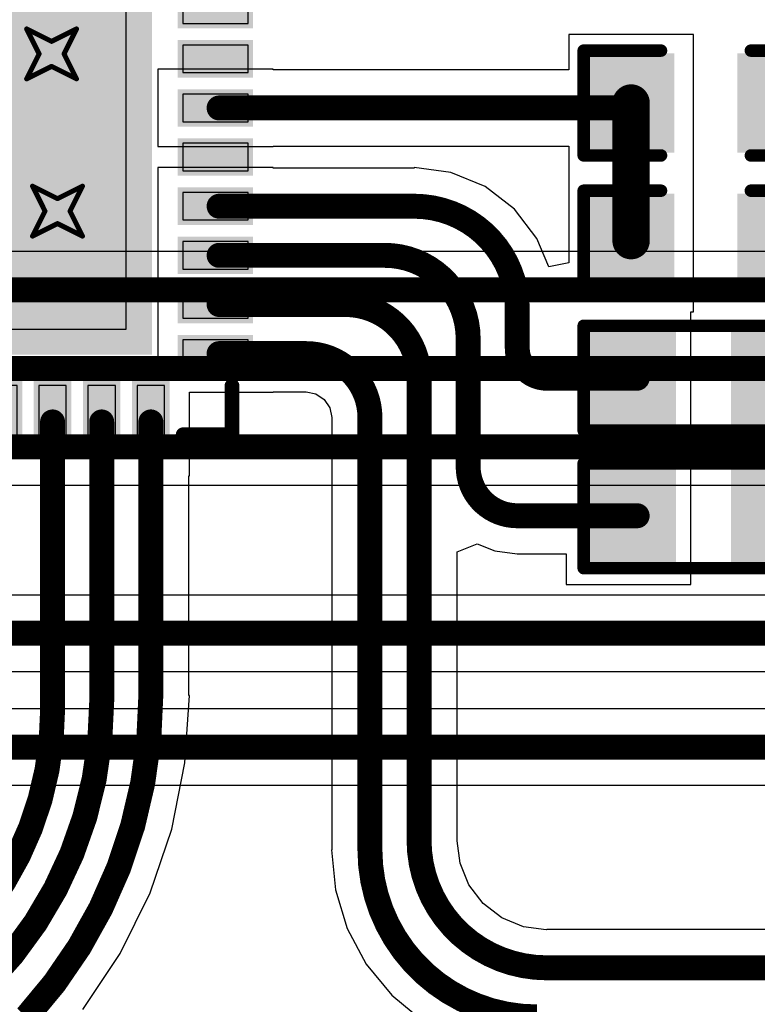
# Model space of a CAD drawing. Header units: inches. Extents: x -0.03 to 9.71, y 0 to 4.44.
# Tile 81 of 118: x 2.2 to 2.5, y 1.52 to 1.92. Entities that reach past the tile are written whole.
import ezdxf

# ---------------------------------------------------------------- set-up
doc = ezdxf.new("R2010")
doc.units = ezdxf.units.IN
doc.header["$MEASUREMENT"] = 0
for name, color, linetype in [('Bottom Layer', 5, 'Continuous'), ('Drill Drawing', 1, 'Continuous'), ('Layer 1', 16, 'Continuous'), ('Layer 2', 76, 'Continuous'), ('Top Layer', 1, 'Continuous'), ('Top Overlay', 2, 'Continuous'), ('Top Paste', 8, 'Continuous'), ('Top Solder', 216, 'Continuous'), ('Via Holes', 16, 'Continuous')]:
    doc.layers.add(name, color=color, linetype=linetype)

# ---------------------------------------------------------------- blocks, each defined once
blk = doc.blocks.new('40_LFCSP_WQ__6_6__5')
at = {"layer": 'Top Layer'}
for points in [[(-0.08307, 0.12756), (-0.08307, 0.10138), (-0.09409, 0.10138), (-0.09409, 0.12756)], [(-0.06339, 0.12756), (-0.06339, 0.10138), (-0.07441, 0.10138), (-0.07441, 0.12756)], [(-0.0437, 0.12756), (-0.0437, 0.10138), (-0.05472, 0.10138), (-0.05472, 0.12756)], [(-0.02402, 0.12756), (-0.02402, 0.10138), (-0.03504, 0.10138), (-0.03504, 0.12756)], [(-0.00433, 0.12756), (-0.00433, 0.10138), (-0.01535, 0.10138), (-0.01535, 0.12756)], [(0.01535, 0.12756), (0.01535, 0.10138), (0.00433, 0.10138), (0.00433, 0.12756)], [(0.03504, 0.12756), (0.03504, 0.10138), (0.02402, 0.10138), (0.02402, 0.12756)], [(0.05472, 0.12756), (0.05472, 0.10138), (0.0437, 0.10138), (0.0437, 0.12756)], [(0.07441, 0.12756), (0.07441, 0.10138), (0.06339, 0.10138), (0.06339, 0.12756)], [(0.09409, 0.12756), (0.09409, 0.10138), (0.08307, 0.10138), (0.08307, 0.12756)], [(-0.10138, 0.09409), (-0.10138, 0.08307), (-0.12756, 0.08307), (-0.12756, 0.09409)], [(0.12756, 0.09409), (0.12756, 0.08307), (0.10138, 0.08307), (0.10138, 0.09409)], [(0.08701, 0.08701), (0.08701, -0.08701), (-0.08701, -0.08701), (-0.08701, 0.08701)], [(-0.10138, 0.07441), (-0.10138, 0.06339), (-0.12756, 0.06339), (-0.12756, 0.07441)], [(0.12756, 0.07441), (0.12756, 0.06339), (0.10138, 0.06339), (0.10138, 0.07441)], [(-0.10138, 0.05472), (-0.10138, 0.0437), (-0.12756, 0.0437), (-0.12756, 0.05472)], [(0.12756, 0.05472), (0.12756, 0.0437), (0.10138, 0.0437), (0.10138, 0.05472)], [(-0.10138, 0.03504), (-0.10138, 0.02402), (-0.12756, 0.02402), (-0.12756, 0.03504)], [(0.12756, 0.03504), (0.12756, 0.02402), (0.10138, 0.02402), (0.10138, 0.03504)], [(-0.10138, 0.01535), (-0.10138, 0.00433), (-0.12756, 0.00433), (-0.12756, 0.01535)], [(0.12756, 0.01535), (0.12756, 0.00433), (0.10138, 0.00433), (0.10138, 0.01535)], [(-0.10138, -0.00433), (-0.10138, -0.01535), (-0.12756, -0.01535), (-0.12756, -0.00433)], [(0.12756, -0.00433), (0.12756, -0.01535), (0.10138, -0.01535), (0.10138, -0.00433)], [(-0.10138, -0.02402), (-0.10138, -0.03504), (-0.12756, -0.03504), (-0.12756, -0.02402)], [(0.12756, -0.02402), (0.12756, -0.03504), (0.10138, -0.03504), (0.10138, -0.02402)], [(-0.10138, -0.0437), (-0.10138, -0.05472), (-0.12756, -0.05472), (-0.12756, -0.0437)], [(0.12756, -0.0437), (0.12756, -0.05472), (0.10138, -0.05472), (0.10138, -0.0437)], [(-0.10138, -0.06339), (-0.10138, -0.07441), (-0.12756, -0.07441), (-0.12756, -0.06339)], [(0.12756, -0.06339), (0.12756, -0.07441), (0.10138, -0.07441), (0.10138, -0.06339)], [(-0.10138, -0.08307), (-0.10138, -0.09409), (-0.12756, -0.09409), (-0.12756, -0.08307)], [(0.12756, -0.08307), (0.12756, -0.09409), (0.10138, -0.09409), (0.10138, -0.08307)], [(-0.08307, -0.10138), (-0.08307, -0.12756), (-0.09409, -0.12756), (-0.09409, -0.10138)], [(-0.06339, -0.10138), (-0.06339, -0.12756), (-0.07441, -0.12756), (-0.07441, -0.10138)], [(-0.0437, -0.10138), (-0.0437, -0.12756), (-0.05472, -0.12756), (-0.05472, -0.10138)], [(-0.02402, -0.10138), (-0.02402, -0.12756), (-0.03504, -0.12756), (-0.03504, -0.10138)], [(-0.00433, -0.10138), (-0.00433, -0.12756), (-0.01535, -0.12756), (-0.01535, -0.10138)], [(0.01535, -0.10138), (0.01535, -0.12756), (0.00433, -0.12756), (0.00433, -0.10138)], [(0.03504, -0.10138), (0.03504, -0.12756), (0.02402, -0.12756), (0.02402, -0.10138)], [(0.05472, -0.10138), (0.05472, -0.12756), (0.0437, -0.12756), (0.0437, -0.10138)], [(0.07441, -0.10138), (0.07441, -0.12756), (0.06339, -0.12756), (0.06339, -0.10138)], [(0.09409, -0.10138), (0.09409, -0.12756), (0.08307, -0.12756), (0.08307, -0.10138)]]:
    blk.add_hatch(color=1, dxfattribs=at).paths.add_polyline_path(points)
at = {"layer": 'Top Solder'}
for points in [[(-0.08107, 0.12956), (-0.08107, 0.09938), (-0.09609, 0.09938), (-0.09609, 0.12956)], [(-0.06139, 0.12956), (-0.06139, 0.09938), (-0.07641, 0.09938), (-0.07641, 0.12956)], [(-0.0417, 0.12956), (-0.0417, 0.09938), (-0.05672, 0.09938), (-0.05672, 0.12956)], [(-0.02202, 0.12956), (-0.02202, 0.09938), (-0.03704, 0.09938), (-0.03704, 0.12956)], [(-0.00233, 0.12956), (-0.00233, 0.09938), (-0.01735, 0.09938), (-0.01735, 0.12956)], [(0.01735, 0.12956), (0.01735, 0.09938), (0.00233, 0.09938), (0.00233, 0.12956)], [(0.03704, 0.12956), (0.03704, 0.09938), (0.02202, 0.09938), (0.02202, 0.12956)], [(0.05672, 0.12956), (0.05672, 0.09938), (0.0417, 0.09938), (0.0417, 0.12956)], [(0.07641, 0.12956), (0.07641, 0.09938), (0.06139, 0.09938), (0.06139, 0.12956)], [(0.09609, 0.12956), (0.09609, 0.09938), (0.08107, 0.09938), (0.08107, 0.12956)], [(-0.09938, 0.09609), (-0.09938, 0.08107), (-0.12956, 0.08107), (-0.12956, 0.09609)], [(0.12956, 0.09609), (0.12956, 0.08107), (0.09938, 0.08107), (0.09938, 0.09609)], [(0.08901, 0.08901), (0.08901, -0.08901), (-0.08901, -0.08901), (-0.08901, 0.08901)], [(-0.09938, 0.07641), (-0.09938, 0.06139), (-0.12956, 0.06139), (-0.12956, 0.07641)], [(0.12956, 0.07641), (0.12956, 0.06139), (0.09938, 0.06139), (0.09938, 0.07641)], [(-0.09938, 0.05672), (-0.09938, 0.0417), (-0.12956, 0.0417), (-0.12956, 0.05672)], [(0.12956, 0.05672), (0.12956, 0.0417), (0.09938, 0.0417), (0.09938, 0.05672)], [(-0.09938, 0.03704), (-0.09938, 0.02202), (-0.12956, 0.02202), (-0.12956, 0.03704)], [(0.12956, 0.03704), (0.12956, 0.02202), (0.09938, 0.02202), (0.09938, 0.03704)], [(-0.09938, 0.01735), (-0.09938, 0.00233), (-0.12956, 0.00233), (-0.12956, 0.01735)], [(0.12956, 0.01735), (0.12956, 0.00233), (0.09938, 0.00233), (0.09938, 0.01735)], [(-0.09938, -0.00233), (-0.09938, -0.01735), (-0.12956, -0.01735), (-0.12956, -0.00233)], [(0.12956, -0.00233), (0.12956, -0.01735), (0.09938, -0.01735), (0.09938, -0.00233)], [(-0.09938, -0.02202), (-0.09938, -0.03704), (-0.12956, -0.03704), (-0.12956, -0.02202)], [(0.12956, -0.02202), (0.12956, -0.03704), (0.09938, -0.03704), (0.09938, -0.02202)], [(-0.09938, -0.0417), (-0.09938, -0.05672), (-0.12956, -0.05672), (-0.12956, -0.0417)], [(0.12956, -0.0417), (0.12956, -0.05672), (0.09938, -0.05672), (0.09938, -0.0417)], [(-0.09938, -0.06139), (-0.09938, -0.07641), (-0.12956, -0.07641), (-0.12956, -0.06139)], [(0.12956, -0.06139), (0.12956, -0.07641), (0.09938, -0.07641), (0.09938, -0.06139)], [(-0.09938, -0.08107), (-0.09938, -0.09609), (-0.12956, -0.09609), (-0.12956, -0.08107)], [(0.12956, -0.08107), (0.12956, -0.09609), (0.09938, -0.09609), (0.09938, -0.08107)], [(-0.08107, -0.09938), (-0.08107, -0.12956), (-0.09609, -0.12956), (-0.09609, -0.09938)], [(-0.06139, -0.09938), (-0.06139, -0.12956), (-0.07641, -0.12956), (-0.07641, -0.09938)], [(-0.0417, -0.09938), (-0.0417, -0.12956), (-0.05672, -0.12956), (-0.05672, -0.09938)], [(-0.02202, -0.09938), (-0.02202, -0.12956), (-0.03704, -0.12956), (-0.03704, -0.09938)], [(-0.00233, -0.09938), (-0.00233, -0.12956), (-0.01735, -0.12956), (-0.01735, -0.09938)], [(0.01735, -0.09938), (0.01735, -0.12956), (0.00233, -0.12956), (0.00233, -0.09938)], [(0.03704, -0.09938), (0.03704, -0.12956), (0.02202, -0.12956), (0.02202, -0.09938)], [(0.05672, -0.09938), (0.05672, -0.12956), (0.0417, -0.12956), (0.0417, -0.09938)], [(0.07641, -0.09938), (0.07641, -0.12956), (0.06139, -0.12956), (0.06139, -0.09938)], [(0.09609, -0.09938), (0.09609, -0.12956), (0.08107, -0.12956), (0.08107, -0.09938)]]:
    blk.add_hatch(color=216, dxfattribs=at).paths.add_polyline_path(points)
at = {"layer": 'Top Overlay'}
for points, const_width in [([(-0.12111, 0.12111), (-0.10159, 0.12111)], 0.006), ([(-0.12111, 0.12111), (-0.12111, 0.10159)], 0.006), ([(0.10159, 0.12111), (0.12111, 0.12111)], 0.006), ([(0.12111, 0.12111), (0.12111, 0.10159)], 0.006), ([(-0.13847, 0.09358), (-0.13847, 0.08358)], 0.005), ([(-0.13847, 0.09358), (-0.13347, 0.08858)], 0.005), ([(-0.13347, 0.08858), (-0.13847, 0.08358)], 0.005), ([(-0.12111, -0.10159), (-0.12111, -0.12111)], 0.006), ([(0.12111, -0.10159), (0.12111, -0.12111)], 0.006), ([(-0.12111, -0.12111), (-0.10159, -0.12111)], 0.006), ([(0.10159, -0.12111), (0.12111, -0.12111)], 0.006)]:
    blk.add_lwpolyline(points, dxfattribs=dict(at, const_width=const_width))
for points, const_width in [([(-0.12261, 0.12111, 1), (-0.11961, 0.12111, 1)], 0.003), ([(-0.12261, 0.12111, 1), (-0.11961, 0.12111, 1)], 0.003), ([(-0.10309, 0.12111, 1), (-0.10009, 0.12111, 1)], 0.003), ([(0.10009, 0.12111, 1), (0.10309, 0.12111, 1)], 0.003), ([(0.11961, 0.12111, 1), (0.12261, 0.12111, 1)], 0.003), ([(0.11961, 0.12111, 1), (0.12261, 0.12111, 1)], 0.003), ([(-0.12261, 0.10159, 1), (-0.11961, 0.10159, 1)], 0.003), ([(0.11961, 0.10159, 1), (0.12261, 0.10159, 1)], 0.003), ([(-0.13972, 0.09358, 1), (-0.13722, 0.09358, 1)], 0.0025), ([(-0.13972, 0.09358, 1), (-0.13722, 0.09358, 1)], 0.0025), ([(-0.13472, 0.08858, 1), (-0.13222, 0.08858, 1)], 0.0025), ([(-0.13472, 0.08858, 1), (-0.13222, 0.08858, 1)], 0.0025), ([(-0.13972, 0.08358, 1), (-0.13722, 0.08358, 1)], 0.0025), ([(-0.13972, 0.08358, 1), (-0.13722, 0.08358, 1)], 0.0025), ([(-0.12261, -0.10159, 1), (-0.11961, -0.10159, 1)], 0.003), ([(0.11961, -0.10159, 1), (0.12261, -0.10159, 1)], 0.003), ([(-0.12261, -0.12111, 1), (-0.11961, -0.12111, 1)], 0.003), ([(-0.12261, -0.12111, 1), (-0.11961, -0.12111, 1)], 0.003), ([(-0.10309, -0.12111, 1), (-0.10009, -0.12111, 1)], 0.003), ([(0.10009, -0.12111, 1), (0.10309, -0.12111, 1)], 0.003), ([(0.11961, -0.12111, 1), (0.12261, -0.12111, 1)], 0.003), ([(0.11961, -0.12111, 1), (0.12261, -0.12111, 1)], 0.003)]:
    blk.add_lwpolyline(points, format="xyb", close=True, dxfattribs=dict(at, const_width=const_width))
at = {"layer": 'Top Paste'}
for p, q in [((-0.08307, 0.12756), (-0.09409, 0.12756)), ((-0.09409, 0.12756), (-0.09409, 0.10138)), ((-0.08307, 0.10138), (-0.08307, 0.12756)), ((-0.06339, 0.12756), (-0.07441, 0.12756)), ((-0.07441, 0.12756), (-0.07441, 0.10138)), ((-0.06339, 0.10138), (-0.06339, 0.12756)), ((-0.0437, 0.12756), (-0.05472, 0.12756)), ((-0.05472, 0.12756), (-0.05472, 0.10138)), ((-0.0437, 0.10138), (-0.0437, 0.12756)), ((-0.02402, 0.12756), (-0.03504, 0.12756)), ((-0.03504, 0.12756), (-0.03504, 0.10138)), ((-0.02402, 0.10138), (-0.02402, 0.12756)), ((-0.00433, 0.12756), (-0.01535, 0.12756)), ((-0.01535, 0.12756), (-0.01535, 0.10138)), ((-0.00433, 0.10138), (-0.00433, 0.12756)), ((0.01535, 0.12756), (0.00433, 0.12756)), ((0.00433, 0.12756), (0.00433, 0.10138)), ((0.01535, 0.12756), (0.01535, 0.12756)), ((0.01535, 0.10138), (0.01535, 0.12756)), ((0.03504, 0.12756), (0.02402, 0.12756)), ((0.02402, 0.12756), (0.02402, 0.10138)), ((0.03504, 0.12756), (0.03504, 0.12756)), ((0.03504, 0.10138), (0.03504, 0.12756)), ((0.05472, 0.12756), (0.0437, 0.12756)), ((0.0437, 0.12756), (0.0437, 0.10138)), ((0.05472, 0.12756), (0.05472, 0.12756)), ((0.05472, 0.10138), (0.05472, 0.12756)), ((0.07441, 0.12756), (0.06339, 0.12756)), ((0.06339, 0.12756), (0.06339, 0.10138)), ((0.07441, 0.12756), (0.07441, 0.12756)), ((0.07441, 0.10138), (0.07441, 0.12756)), ((0.09409, 0.12756), (0.08307, 0.12756)), ((0.08307, 0.12756), (0.08307, 0.10138)), ((0.09409, 0.10138), (0.09409, 0.12756)), ((-0.09409, 0.10138), (-0.09409, 0.10138)), ((-0.09409, 0.10138), (-0.08307, 0.10138)), ((-0.07441, 0.10138), (-0.07441, 0.10138)), ((-0.07441, 0.10138), (-0.06339, 0.10138)), ((-0.05472, 0.10138), (-0.05472, 0.10138)), ((-0.05472, 0.10138), (-0.0437, 0.10138)), ((-0.03504, 0.10138), (-0.03504, 0.10138)), ((-0.03504, 0.10138), (-0.02402, 0.10138)), ((-0.01535, 0.10138), (-0.01535, 0.10138)), ((-0.01535, 0.10138), (-0.00433, 0.10138)), ((0.00433, 0.10138), (0.01535, 0.10138)), ((0.02402, 0.10138), (0.03504, 0.10138)), ((0.0437, 0.10138), (0.05472, 0.10138)), ((0.06339, 0.10138), (0.07441, 0.10138)), ((0.08307, 0.10138), (0.08307, 0.10138)), ((0.08307, 0.10138), (0.09409, 0.10138)), ((-0.10138, 0.09409), (-0.12756, 0.09409)), ((-0.12756, 0.09409), (-0.12756, 0.08307)), ((-0.10138, 0.08307), (-0.10138, 0.09409)), ((0.12756, 0.09409), (0.10138, 0.09409)), ((0.10138, 0.09409), (0.10138, 0.08307)), ((0.12756, 0.08307), (0.12756, 0.09409)), ((-0.12756, 0.08307), (-0.12756, 0.08307)), ((-0.12756, 0.08307), (-0.10138, 0.08307)), ((0.10138, 0.08307), (0.10138, 0.08307)), ((0.10138, 0.08307), (0.12756, 0.08307)), ((0.07874, 0.07874), (-0.07874, 0.07874)), ((-0.07874, 0.07874), (-0.07874, -0.07874)), ((0.07874, -0.07874), (0.07874, 0.07874)), ((-0.10138, 0.07441), (-0.12756, 0.07441)), ((-0.12756, 0.07441), (-0.12756, 0.06339)), ((-0.10138, 0.06339), (-0.10138, 0.07441)), ((0.12756, 0.07441), (0.10138, 0.07441)), ((0.10138, 0.07441), (0.10138, 0.06339)), ((0.12756, 0.06339), (0.12756, 0.07441)), ((-0.12756, 0.06339), (-0.12756, 0.06339)), ((-0.12756, 0.06339), (-0.10138, 0.06339)), ((0.10138, 0.06339), (0.10138, 0.06339)), ((0.10138, 0.06339), (0.12756, 0.06339)), ((-0.10138, 0.05472), (-0.12756, 0.05472)), ((-0.12756, 0.05472), (-0.12756, 0.0437)), ((-0.10138, 0.05472), (-0.10138, 0.05472)), ((-0.10138, 0.0437), (-0.10138, 0.05472)), ((0.12756, 0.05472), (0.10138, 0.05472)), ((0.10138, 0.05472), (0.10138, 0.0437)), ((0.12756, 0.0437), (0.12756, 0.05472)), ((-0.12756, 0.0437), (-0.10138, 0.0437)), ((0.10138, 0.0437), (0.10138, 0.0437)), ((0.10138, 0.0437), (0.12756, 0.0437)), ((-0.10138, 0.03504), (-0.12756, 0.03504)), ((-0.12756, 0.03504), (-0.12756, 0.02402)), ((-0.10138, 0.03504), (-0.10138, 0.03504)), ((-0.10138, 0.02402), (-0.10138, 0.03504)), ((0.12756, 0.03504), (0.10138, 0.03504)), ((0.10138, 0.03504), (0.10138, 0.02402)), ((0.12756, 0.02402), (0.12756, 0.03504)), ((-0.12756, 0.02402), (-0.10138, 0.02402)), ((0.10138, 0.02402), (0.10138, 0.02402)), ((0.10138, 0.02402), (0.12756, 0.02402)), ((-0.10138, 0.01535), (-0.12756, 0.01535)), ((-0.12756, 0.01535), (-0.12756, 0.00433)), ((-0.10138, 0.01535), (-0.10138, 0.01535)), ((-0.10138, 0.00433), (-0.10138, 0.01535)), ((0.12756, 0.01535), (0.10138, 0.01535)), ((0.10138, 0.01535), (0.10138, 0.00433)), ((0.12756, 0.00433), (0.12756, 0.01535)), ((-0.12756, 0.00433), (-0.10138, 0.00433)), ((0.10138, 0.00433), (0.10138, 0.00433)), ((0.10138, 0.00433), (0.12756, 0.00433)), ((-0.10138, -0.00433), (-0.12756, -0.00433)), ((-0.12756, -0.00433), (-0.12756, -0.01535)), ((-0.10138, -0.00433), (-0.10138, -0.00433)), ((-0.10138, -0.01535), (-0.10138, -0.00433)), ((0.12756, -0.00433), (0.10138, -0.00433)), ((0.10138, -0.00433), (0.10138, -0.01535)), ((0.12756, -0.01535), (0.12756, -0.00433)), ((-0.12756, -0.01535), (-0.10138, -0.01535)), ((0.10138, -0.01535), (0.10138, -0.01535)), ((0.10138, -0.01535), (0.12756, -0.01535)), ((-0.10138, -0.02402), (-0.12756, -0.02402)), ((-0.12756, -0.02402), (-0.12756, -0.03504)), ((-0.10138, -0.02402), (-0.10138, -0.02402)), ((-0.10138, -0.03504), (-0.10138, -0.02402)), ((0.12756, -0.02402), (0.10138, -0.02402)), ((0.10138, -0.02402), (0.10138, -0.03504)), ((0.12756, -0.03504), (0.12756, -0.02402)), ((-0.12756, -0.03504), (-0.10138, -0.03504)), ((0.10138, -0.03504), (0.10138, -0.03504)), ((0.10138, -0.03504), (0.12756, -0.03504)), ((-0.10138, -0.0437), (-0.12756, -0.0437)), ((-0.12756, -0.0437), (-0.12756, -0.05472)), ((-0.10138, -0.0437), (-0.10138, -0.0437)), ((-0.10138, -0.05472), (-0.10138, -0.0437)), ((0.12756, -0.0437), (0.10138, -0.0437)), ((0.10138, -0.0437), (0.10138, -0.05472)), ((0.12756, -0.05472), (0.12756, -0.0437)), ((-0.12756, -0.05472), (-0.10138, -0.05472)), ((0.10138, -0.05472), (0.10138, -0.05472)), ((0.10138, -0.05472), (0.12756, -0.05472)), ((-0.10138, -0.06339), (-0.12756, -0.06339)), ((-0.12756, -0.06339), (-0.12756, -0.07441)), ((-0.10138, -0.06339), (-0.10138, -0.06339)), ((-0.10138, -0.07441), (-0.10138, -0.06339)), ((0.12756, -0.06339), (0.10138, -0.06339)), ((0.10138, -0.06339), (0.10138, -0.07441)), ((0.12756, -0.06339), (0.12756, -0.06339)), ((0.12756, -0.07441), (0.12756, -0.06339)), ((-0.12756, -0.07441), (-0.10138, -0.07441)), ((0.10138, -0.07441), (0.12756, -0.07441)), ((-0.07874, -0.07874), (-0.07874, -0.07874)), ((-0.07874, -0.07874), (0.07874, -0.07874)), ((-0.10138, -0.08307), (-0.12756, -0.08307)), ((-0.12756, -0.08307), (-0.12756, -0.09409)), ((-0.10138, -0.08307), (-0.10138, -0.08307)), ((-0.10138, -0.09409), (-0.10138, -0.08307)), ((0.12756, -0.08307), (0.10138, -0.08307)), ((0.10138, -0.08307), (0.10138, -0.09409)), ((0.12756, -0.08307), (0.12756, -0.08307)), ((0.12756, -0.09409), (0.12756, -0.08307)), ((-0.12756, -0.09409), (-0.10138, -0.09409)), ((0.10138, -0.09409), (0.12756, -0.09409)), ((-0.08307, -0.10138), (-0.09409, -0.10138)), ((-0.09409, -0.10138), (-0.09409, -0.12756)), ((-0.08307, -0.10138), (-0.08307, -0.10138)), ((-0.08307, -0.12756), (-0.08307, -0.10138)), ((-0.06339, -0.10138), (-0.07441, -0.10138)), ((-0.07441, -0.10138), (-0.07441, -0.12756)), ((-0.06339, -0.10138), (-0.06339, -0.10138)), ((-0.06339, -0.12756), (-0.06339, -0.10138)), ((-0.0437, -0.10138), (-0.05472, -0.10138)), ((-0.05472, -0.10138), (-0.05472, -0.12756)), ((-0.0437, -0.10138), (-0.0437, -0.10138)), ((-0.0437, -0.12756), (-0.0437, -0.10138)), ((-0.02402, -0.10138), (-0.03504, -0.10138)), ((-0.03504, -0.10138), (-0.03504, -0.12756)), ((-0.02402, -0.10138), (-0.02402, -0.10138)), ((-0.02402, -0.12756), (-0.02402, -0.10138)), ((-0.00433, -0.10138), (-0.01535, -0.10138)), ((-0.01535, -0.10138), (-0.01535, -0.12756)), ((-0.00433, -0.10138), (-0.00433, -0.10138)), ((-0.00433, -0.12756), (-0.00433, -0.10138)), ((0.01535, -0.10138), (0.00433, -0.10138)), ((0.00433, -0.10138), (0.00433, -0.12756)), ((0.01535, -0.10138), (0.01535, -0.10138)), ((0.01535, -0.12756), (0.01535, -0.10138)), ((0.03504, -0.10138), (0.02402, -0.10138)), ((0.02402, -0.10138), (0.02402, -0.12756)), ((0.03504, -0.10138), (0.03504, -0.10138)), ((0.03504, -0.12756), (0.03504, -0.10138)), ((0.05472, -0.10138), (0.0437, -0.10138)), ((0.0437, -0.10138), (0.0437, -0.12756)), ((0.05472, -0.10138), (0.05472, -0.10138)), ((0.05472, -0.12756), (0.05472, -0.10138)), ((0.07441, -0.10138), (0.06339, -0.10138)), ((0.06339, -0.10138), (0.06339, -0.12756)), ((0.07441, -0.10138), (0.07441, -0.10138)), ((0.07441, -0.12756), (0.07441, -0.10138)), ((0.09409, -0.10138), (0.08307, -0.10138)), ((0.08307, -0.10138), (0.08307, -0.12756)), ((0.09409, -0.12756), (0.09409, -0.10138)), ((-0.09409, -0.12756), (-0.08307, -0.12756)), ((-0.07441, -0.12756), (-0.06339, -0.12756)), ((-0.05472, -0.12756), (-0.0437, -0.12756)), ((-0.03504, -0.12756), (-0.02402, -0.12756)), ((-0.01535, -0.12756), (-0.00433, -0.12756)), ((0.00433, -0.12756), (0.01535, -0.12756)), ((0.02402, -0.12756), (0.03504, -0.12756)), ((0.0437, -0.12756), (0.05472, -0.12756)), ((0.06339, -0.12756), (0.07441, -0.12756)), ((0.08307, -0.12756), (0.08307, -0.12756)), ((0.08307, -0.12756), (0.09409, -0.12756))]:
    blk.add_line(p, q, dxfattribs=at)
blk = doc.blocks.new('R___0603_41')
at = {"layer": 'Top Layer'}
for points in [[(-0.015, 0.0175), (-0.015, -0.0175), (-0.045, -0.0175), (-0.045, 0.0175)], [(0.045, 0.0175), (0.045, -0.0175), (0.015, -0.0175), (0.015, 0.0175)]]:
    blk.add_hatch(color=1, dxfattribs=at).paths.add_polyline_path(points)
at = {"layer": 'Top Paste'}
for points in [[(-0.015, 0.0175), (-0.015, -0.0175), (-0.045, -0.0175), (-0.045, 0.0175)], [(0.045, 0.0175), (0.045, -0.0175), (0.015, -0.0175), (0.015, 0.0175)]]:
    blk.add_hatch(color=8, dxfattribs=at).paths.add_polyline_path(points)
at = {"layer": 'Top Solder'}
for points in [[(-0.011, 0.0215), (-0.011, -0.0215), (-0.049, -0.0215), (-0.049, 0.0215)], [(0.049, 0.0215), (0.049, -0.0215), (0.011, -0.0215), (0.011, 0.0215)]]:
    blk.add_hatch(color=216, dxfattribs=at).paths.add_polyline_path(points)
at = {"layer": 'Top Overlay', "const_width": 0.005}
for points in [[(-0.048, 0.021), (0.048, 0.021)], [(-0.048, -0.021), (-0.048, 0.021)], [(0.048, -0.021), (0.048, 0.021)], [(-0.048, -0.021), (0.048, -0.021)]]:
    blk.add_lwpolyline(points, dxfattribs=at)
at = {"layer": 'Top Overlay', "const_width": 0.0025}
for points in [[(-0.04925, 0.021, 1), (-0.04675, 0.021, 1)], [(-0.04925, 0.021, 1), (-0.04675, 0.021, 1)], [(0.04675, 0.021, 1), (0.04925, 0.021, 1)], [(0.04675, 0.021, 1), (0.04925, 0.021, 1)], [(-0.04925, -0.021, 1), (-0.04675, -0.021, 1)], [(-0.04925, -0.021, 1), (-0.04675, -0.021, 1)], [(0.04675, -0.021, 1), (0.04925, -0.021, 1)], [(0.04675, -0.021, 1), (0.04925, -0.021, 1)]]:
    blk.add_lwpolyline(points, format="xyb", close=True, dxfattribs=at)
blk = doc.blocks.new('R___0603_42')
at = {"layer": 'Top Layer'}
for points in [[(-0.015, 0.0175), (-0.015, -0.0175), (-0.045, -0.0175), (-0.045, 0.0175)], [(0.045, 0.0175), (0.045, -0.0175), (0.015, -0.0175), (0.015, 0.0175)]]:
    blk.add_hatch(color=1, dxfattribs=at).paths.add_polyline_path(points)
at = {"layer": 'Top Paste'}
for points in [[(-0.015, 0.0175), (-0.015, -0.0175), (-0.045, -0.0175), (-0.045, 0.0175)], [(0.045, 0.0175), (0.045, -0.0175), (0.015, -0.0175), (0.015, 0.0175)]]:
    blk.add_hatch(color=8, dxfattribs=at).paths.add_polyline_path(points)
at = {"layer": 'Top Solder'}
for points in [[(-0.011, 0.0215), (-0.011, -0.0215), (-0.049, -0.0215), (-0.049, 0.0215)], [(0.049, 0.0215), (0.049, -0.0215), (0.011, -0.0215), (0.011, 0.0215)]]:
    blk.add_hatch(color=216, dxfattribs=at).paths.add_polyline_path(points)
at = {"layer": 'Top Overlay', "const_width": 0.005}
for points in [[(0.048, 0.021), (-0.048, 0.021)], [(-0.048, 0.021), (-0.048, -0.021)], [(0.048, 0.021), (0.048, -0.021)], [(0.048, -0.021), (-0.048, -0.021)]]:
    blk.add_lwpolyline(points, dxfattribs=at)
at = {"layer": 'Top Overlay', "const_width": 0.0025}
for points in [[(-0.04925, 0.021, 1), (-0.04675, 0.021, 1)], [(-0.04925, 0.021, 1), (-0.04675, 0.021, 1)], [(0.04675, 0.021, 1), (0.04925, 0.021, 1)], [(0.04675, 0.021, 1), (0.04925, 0.021, 1)], [(-0.04925, -0.021, 1), (-0.04675, -0.021, 1)], [(-0.04925, -0.021, 1), (-0.04675, -0.021, 1)], [(0.04675, -0.021, 1), (0.04925, -0.021, 1)], [(0.04675, -0.021, 1), (0.04925, -0.021, 1)]]:
    blk.add_lwpolyline(points, format="xyb", close=True, dxfattribs=at)
blk = doc.blocks.new('C___0603_150')
at = {"layer": 'Top Layer'}
for points in [[(-0.015, 0.0175), (-0.015, -0.0175), (-0.045, -0.0175), (-0.045, 0.0175)], [(0.045, 0.0175), (0.045, -0.0175), (0.015, -0.0175), (0.015, 0.0175)]]:
    blk.add_hatch(color=1, dxfattribs=at).paths.add_polyline_path(points)
at = {"layer": 'Top Paste'}
for points in [[(-0.015, 0.0175), (-0.015, -0.0175), (-0.045, -0.0175), (-0.045, 0.0175)], [(0.045, 0.0175), (0.045, -0.0175), (0.015, -0.0175), (0.015, 0.0175)]]:
    blk.add_hatch(color=8, dxfattribs=at).paths.add_polyline_path(points)
at = {"layer": 'Top Solder'}
for points in [[(-0.01264, 0.01986), (-0.01264, -0.01986), (-0.04736, -0.01986), (-0.04736, 0.01986)], [(0.04736, 0.01986), (0.04736, -0.01986), (0.01264, -0.01986), (0.01264, 0.01986)]]:
    blk.add_hatch(color=216, dxfattribs=at).paths.add_polyline_path(points)
at = {"layer": 'Top Overlay', "const_width": 0.005}
for points in [[(-0.018, 0.021), (-0.049, 0.021)], [(-0.049, 0.021), (-0.049, -0.021)], [(0.049, 0.021), (0.018, 0.021)], [(0.049, 0.021), (0.049, -0.021)], [(-0.018, -0.021), (-0.049, -0.021)], [(0.049, -0.021), (0.018, -0.021)]]:
    blk.add_lwpolyline(points, dxfattribs=at)
at = {"layer": 'Top Overlay', "const_width": 0.0025}
for points in [[(-0.05025, 0.021, 1), (-0.04775, 0.021, 1)], [(-0.05025, 0.021, 1), (-0.04775, 0.021, 1)], [(-0.01925, 0.021, 1), (-0.01675, 0.021, 1)], [(0.01675, 0.021, 1), (0.01925, 0.021, 1)], [(0.04775, 0.021, 1), (0.05025, 0.021, 1)], [(0.04775, 0.021, 1), (0.05025, 0.021, 1)], [(-0.05025, -0.021, 1), (-0.04775, -0.021, 1)], [(-0.05025, -0.021, 1), (-0.04775, -0.021, 1)], [(-0.01925, -0.021, 1), (-0.01675, -0.021, 1)], [(0.01675, -0.021, 1), (0.01925, -0.021, 1)], [(0.04775, -0.021, 1), (0.05025, -0.021, 1)], [(0.04775, -0.021, 1), (0.05025, -0.021, 1)]]:
    blk.add_lwpolyline(points, format="xyb", close=True, dxfattribs=at)
blk = doc.blocks.new('C___0603_151')
at = {"layer": 'Top Layer'}
for points in [[(-0.015, 0.0175), (-0.015, -0.0175), (-0.045, -0.0175), (-0.045, 0.0175)], [(0.045, 0.0175), (0.045, -0.0175), (0.015, -0.0175), (0.015, 0.0175)]]:
    blk.add_hatch(color=1, dxfattribs=at).paths.add_polyline_path(points)
at = {"layer": 'Top Paste'}
for points in [[(-0.015, 0.0175), (-0.015, -0.0175), (-0.045, -0.0175), (-0.045, 0.0175)], [(0.045, 0.0175), (0.045, -0.0175), (0.015, -0.0175), (0.015, 0.0175)]]:
    blk.add_hatch(color=8, dxfattribs=at).paths.add_polyline_path(points)
at = {"layer": 'Top Solder'}
for points in [[(-0.01264, 0.01986), (-0.01264, -0.01986), (-0.04736, -0.01986), (-0.04736, 0.01986)], [(0.04736, 0.01986), (0.04736, -0.01986), (0.01264, -0.01986), (0.01264, 0.01986)]]:
    blk.add_hatch(color=216, dxfattribs=at).paths.add_polyline_path(points)
at = {"layer": 'Top Overlay', "const_width": 0.005}
for points in [[(-0.018, 0.021), (-0.049, 0.021)], [(-0.049, 0.021), (-0.049, -0.021)], [(0.049, 0.021), (0.018, 0.021)], [(0.049, 0.021), (0.049, -0.021)], [(-0.018, -0.021), (-0.049, -0.021)], [(0.049, -0.021), (0.018, -0.021)]]:
    blk.add_lwpolyline(points, dxfattribs=at)
at = {"layer": 'Top Overlay', "const_width": 0.0025}
for points in [[(-0.05025, 0.021, 1), (-0.04775, 0.021, 1)], [(-0.05025, 0.021, 1), (-0.04775, 0.021, 1)], [(-0.01925, 0.021, 1), (-0.01675, 0.021, 1)], [(0.01675, 0.021, 1), (0.01925, 0.021, 1)], [(0.04775, 0.021, 1), (0.05025, 0.021, 1)], [(0.04775, 0.021, 1), (0.05025, 0.021, 1)], [(-0.05025, -0.021, 1), (-0.04775, -0.021, 1)], [(-0.05025, -0.021, 1), (-0.04775, -0.021, 1)], [(-0.01925, -0.021, 1), (-0.01675, -0.021, 1)], [(0.01675, -0.021, 1), (0.01925, -0.021, 1)], [(0.04775, -0.021, 1), (0.05025, -0.021, 1)], [(0.04775, -0.021, 1), (0.05025, -0.021, 1)]]:
    blk.add_lwpolyline(points, format="xyb", close=True, dxfattribs=at)

msp = doc.modelspace()

# ---------------------------------------------------------------- hatches: boundary and pattern name
at = {"layer": 'Bottom Layer'}
h = msp.add_hatch(color=5, dxfattribs=at)
edge = h.paths.add_edge_path()
edge.add_arc((2.21417, 1.90158), 0.01181, 0, 360)
h = msp.add_hatch(color=5, dxfattribs=at)
edge = h.paths.add_edge_path()
edge.add_arc((2.21654, 1.83858), 0.01181, 0, 360)
at = {"layer": 'Layer 1'}
h = msp.add_hatch(color=16, dxfattribs=at)
edge = h.paths.add_edge_path()
edge.add_arc((2.21417, 1.90158), 0.01181, 0, 360)
h = msp.add_hatch(color=16, dxfattribs=at)
edge = h.paths.add_edge_path()
edge.add_arc((2.21654, 1.83858), 0.01181, 0, 360)
at = {"layer": 'Layer 2'}
h = msp.add_hatch(color=76, dxfattribs=at)
edge = h.paths.add_edge_path()
edge.add_arc((2.21417, 1.90158), 0.01181, 0, 360)
h = msp.add_hatch(color=76, dxfattribs=at)
edge = h.paths.add_edge_path()
edge.add_arc((2.21654, 1.83858), 0.01181, 0, 360)
at = {"layer": 'Top Layer'}
h = msp.add_hatch(color=1, dxfattribs=at)
edge = h.paths.add_edge_path()
edge.add_arc((2.21417, 1.90158), 0.01181, 0, 360)
h = msp.add_hatch(color=1, dxfattribs=at)
edge = h.paths.add_edge_path()
edge.add_arc((2.21654, 1.83858), 0.01181, 0, 360)
at = {"layer": 'Via Holes'}
h = msp.add_hatch(color=7, dxfattribs=at)
edge = h.paths.add_edge_path()
edge.add_arc((2.21417, 1.90158), 0.00591, 0, 360)
h = msp.add_hatch(color=7, dxfattribs=at)
edge = h.paths.add_edge_path()
edge.add_arc((2.21654, 1.83858), 0.00591, 0, 360)

# ---------------------------------------------------------------- linework, layer by layer
at = {"layer": 'Bottom Layer'}
for p, q in [((2.7498, 1.82238), (1.92815, 1.82238)), ((2.08029, 1.7288), (2.59727, 1.7288)), ((2.55957, 1.68474), (2.08438, 1.68474)), ((2.03449, 1.65416), (2.52554, 1.65416)), ((2.51776, 1.63915), (1.78683, 1.63915)), ((0.88008, 1.60857), (2.52201, 1.60857))]:
    msp.add_line(p, q, dxfattribs=at)
at = {"layer": 'Bottom Layer', "const_width": 0.01}
for points in [[(1.9126, 1.80709), (2.80315, 1.80709)], [(1.94409, 1.77559), (2.71535, 1.77559)], [(1.97559, 1.7441), (3.17559, 1.7441)], [(2.03449, 1.66945), (2.57512, 1.66945)], [(0.88008, 1.62386), (2.53331, 1.62386)]]:
    msp.add_lwpolyline(points, dxfattribs=at)
at = {"layer": 'Drill Drawing', "const_width": 0.002}
for points in [[(2.20417, 1.91158), (2.21417, 1.90658)], [(2.20417, 1.91158), (2.20917, 1.90158)], [(2.21417, 1.90658), (2.22417, 1.91158)], [(2.21917, 1.90158), (2.22417, 1.91158)], [(2.20417, 1.89158), (2.20917, 1.90158)], [(2.21917, 1.90158), (2.22417, 1.89158)], [(2.20417, 1.89158), (2.21417, 1.89658)], [(2.21417, 1.89658), (2.22417, 1.89158)], [(2.20654, 1.84858), (2.21654, 1.84358)], [(2.20654, 1.84858), (2.21154, 1.83858)], [(2.21654, 1.84358), (2.22654, 1.84858)], [(2.22154, 1.83858), (2.22654, 1.84858)], [(2.20654, 1.82858), (2.21154, 1.83858)], [(2.22154, 1.83858), (2.22654, 1.82858)], [(2.20654, 1.82858), (2.21654, 1.83358)], [(2.21654, 1.83358), (2.22654, 1.82858)]]:
    msp.add_lwpolyline(points, dxfattribs=at)
at = {"layer": 'Drill Drawing', "const_width": 0.001}
for points in [[(2.20367, 1.91158, 1), (2.20467, 1.91158, 1)], [(2.20367, 1.91158, 1), (2.20467, 1.91158, 1)], [(2.22367, 1.91158, 1), (2.22467, 1.91158, 1)], [(2.22367, 1.91158, 1), (2.22467, 1.91158, 1)], [(2.21367, 1.90658, 1), (2.21467, 1.90658, 1)], [(2.21367, 1.90658, 1), (2.21467, 1.90658, 1)], [(2.20867, 1.90158, 1), (2.20967, 1.90158, 1)], [(2.20867, 1.90158, 1), (2.20967, 1.90158, 1)], [(2.21867, 1.90158, 1), (2.21967, 1.90158, 1)], [(2.21867, 1.90158, 1), (2.21967, 1.90158, 1)], [(2.21367, 1.89658, 1), (2.21467, 1.89658, 1)], [(2.21367, 1.89658, 1), (2.21467, 1.89658, 1)], [(2.20367, 1.89158, 1), (2.20467, 1.89158, 1)], [(2.20367, 1.89158, 1), (2.20467, 1.89158, 1)], [(2.22367, 1.89158, 1), (2.22467, 1.89158, 1)], [(2.22367, 1.89158, 1), (2.22467, 1.89158, 1)], [(2.20604, 1.84858, 1), (2.20704, 1.84858, 1)], [(2.20604, 1.84858, 1), (2.20704, 1.84858, 1)], [(2.22604, 1.84858, 1), (2.22704, 1.84858, 1)], [(2.22604, 1.84858, 1), (2.22704, 1.84858, 1)], [(2.21604, 1.84358, 1), (2.21704, 1.84358, 1)], [(2.21604, 1.84358, 1), (2.21704, 1.84358, 1)], [(2.21104, 1.83858, 1), (2.21204, 1.83858, 1)], [(2.21104, 1.83858, 1), (2.21204, 1.83858, 1)], [(2.22104, 1.83858, 1), (2.22204, 1.83858, 1)], [(2.22104, 1.83858, 1), (2.22204, 1.83858, 1)], [(2.21604, 1.83358, 1), (2.21704, 1.83358, 1)], [(2.21604, 1.83358, 1), (2.21704, 1.83358, 1)], [(2.20604, 1.82858, 1), (2.20704, 1.82858, 1)], [(2.20604, 1.82858, 1), (2.20704, 1.82858, 1)], [(2.22604, 1.82858, 1), (2.22704, 1.82858, 1)], [(2.22604, 1.82858, 1), (2.22704, 1.82858, 1)]]:
    msp.add_lwpolyline(points, format="xyb", close=True, dxfattribs=at)
at = {"layer": 'Top Layer'}
for p, q in [((2.47138, 1.90939), (2.42138, 1.90939)), ((2.42138, 1.90939), (2.42138, 1.89522)), ((2.47138, 1.85439), (2.47138, 1.90939)), ((2.30291, 1.89543), (2.25673, 1.89543)), ((2.25673, 1.89543), (2.25673, 1.86441)), ((2.30291, 1.89522), (2.30291, 1.89543)), ((2.42138, 1.89522), (2.30291, 1.89522)), ((2.25673, 1.86441), (2.30291, 1.86441)), ((2.30291, 1.86441), (2.30291, 1.86463)), ((2.30291, 1.86463), (2.42138, 1.86463)), ((2.42138, 1.86463), (2.42138, 1.85439)), ((2.30291, 1.85606), (2.25673, 1.85606)), ((2.25673, 1.85606), (2.25673, 1.80536)), ((2.30291, 1.85585), (2.30291, 1.85606)), ((2.35945, 1.85585), (2.30291, 1.85585)), ((2.37416, 1.8541), (2.35945, 1.85604)), ((2.35945, 1.85604), (2.35945, 1.85585)), ((2.38786, 1.84842), (2.37416, 1.8541)), ((2.42138, 1.85439), (2.42138, 1.85439)), ((2.42138, 1.85439), (2.42138, 1.85327)), ((2.47138, 1.85327), (2.47138, 1.85439)), ((2.47138, 1.85439), (2.47138, 1.85439)), ((2.42138, 1.85327), (2.42138, 1.85327)), ((2.42138, 1.85327), (2.42138, 1.81783)), ((2.47138, 1.79827), (2.47138, 1.85327)), ((2.47138, 1.85327), (2.47138, 1.85327)), ((2.39963, 1.83939), (2.38786, 1.84842)), ((2.40866, 1.82763), (2.39963, 1.83939)), ((2.41338, 1.81624), (2.40866, 1.82763)), ((2.42138, 1.81783), (2.41338, 1.81624)), ((2.25673, 1.80536), (2.25673, 1.80536)), ((2.25673, 1.80536), (2.25673, 1.79701)), ((2.25673, 1.79701), (2.25673, 1.79701)), ((2.25673, 1.79701), (2.25673, 1.7787)), ((2.47038, 1.74415), (2.47038, 1.79827)), ((2.47038, 1.79827), (2.47138, 1.79827)), ((2.23008, 1.7787), (2.10063, 1.7787)), ((2.23842, 1.7787), (2.23008, 1.7787)), ((2.23008, 1.7787), (2.23008, 1.7787)), ((2.25673, 1.7787), (2.23842, 1.7787)), ((2.23842, 1.7787), (2.23842, 1.7787)), ((2.26945, 1.73252), (2.26945, 1.76599)), ((2.26945, 1.76599), (2.30291, 1.76599)), ((2.30291, 1.76599), (2.30291, 1.7662)), ((2.30291, 1.7662), (2.31614, 1.7662)), ((2.31614, 1.7662), (2.31614, 1.7662)), ((2.31614, 1.7662), (2.31614, 1.76619)), ((2.31614, 1.76619), (2.32008, 1.76541)), ((2.32008, 1.76541), (2.32342, 1.76318)), ((2.32342, 1.76318), (2.32565, 1.75984)), ((2.32565, 1.75984), (2.32643, 1.75591)), ((2.32643, 1.75591), (2.32644, 1.75591)), ((2.32644, 1.75591), (2.32644, 1.75591)), ((2.32644, 1.75591), (2.32644, 1.58268)), ((2.47038, 1.74404), (2.47038, 1.74415)), ((2.47038, 1.74415), (2.47038, 1.74415)), ((2.47038, 1.68904), (2.47038, 1.74404)), ((2.47038, 1.74404), (2.47038, 1.74404)), ((2.26923, 1.64457), (2.26923, 1.73252)), ((2.26923, 1.73252), (2.26945, 1.73252)), ((2.37671, 1.70206), (2.38471, 1.70534)), ((2.38471, 1.70534), (2.39173, 1.70243)), ((2.37671, 1.58661), (2.37671, 1.70206)), ((2.39173, 1.70243), (2.40079, 1.70124)), ((2.40079, 1.70124), (2.40079, 1.70124)), ((2.40079, 1.70124), (2.42038, 1.70124)), ((2.42038, 1.70124), (2.42038, 1.68904)), ((2.42038, 1.68904), (2.47038, 1.68904)), ((2.26761, 1.61758), (2.26938, 1.64457)), ((2.26938, 1.64457), (2.26923, 1.64457)), ((2.26233, 1.59104), (2.26761, 1.61758)), ((2.25364, 1.56543), (2.26233, 1.59104)), ((2.37665, 1.58631), (2.37671, 1.58661)), ((2.37784, 1.5773), (2.37665, 1.58631)), ((2.32644, 1.58268), (2.32634, 1.58268)), ((2.32634, 1.58268), (2.32792, 1.56662)), ((2.32644, 1.58268), (2.32644, 1.58268)), ((2.38143, 1.56862), (2.37784, 1.5773)), ((2.32792, 1.56662), (2.3326, 1.55117)), ((2.38715, 1.56117), (2.38143, 1.56862)), ((2.24167, 1.54116), (2.25364, 1.56543)), ((2.3946, 1.55545), (2.38715, 1.56117)), ((2.40328, 1.55185), (2.3946, 1.55545)), ((2.3326, 1.55117), (2.34021, 1.53694)), ((2.41229, 1.55067), (2.40328, 1.55185)), ((2.4126, 1.55073), (2.41229, 1.55067)), ((2.57008, 1.55073), (2.4126, 1.55073)), ((2.22664, 1.51867), (2.24167, 1.54116)), ((2.34021, 1.53694), (2.35045, 1.52446)), ((2.35045, 1.52446), (2.36292, 1.51423))]:
    msp.add_line(p, q, dxfattribs=at)
for points, const_width in [([(2.44638, 1.82677), (2.44638, 1.88189)], 0.015), ([(2.2813, 1.87992), (2.44441, 1.87992)], 0.01), ([(2.2813, 1.84055), (2.35945, 1.84055)], 0.01), ([(2.2813, 1.82087), (2.34764, 1.82087)], 0.01), ([(2.2813, 1.80118), (2.33189, 1.80118)], 0.01), ([(2.33189, 1.80118), (2.33189, 1.80118)], 0.01), ([(2.40079, 1.78347), (2.40079, 1.79921)], 0.01), ([(2.3811, 1.73622), (2.3811, 1.7874)], 0.01), ([(2.2813, 1.7815), (2.31614, 1.7815)], 0.01), ([(2.36142, 1.58661), (2.36142, 1.77165)], 0.01), ([(2.4126, 1.77165), (2.44538, 1.77165)], 0.01), ([(2.44538, 1.77165), (2.44882, 1.77165)], 0.01), ([(2.34173, 1.58268), (2.34173, 1.75591)], 0.01), ([(2.21457, 1.63877), (2.21457, 1.75413)], 0.01), ([(2.23425, 1.64208), (2.23425, 1.75413)], 0.01), ([(2.25394, 1.64457), (2.25394, 1.75413)], 0.01), ([(2.40079, 1.71654), (2.44882, 1.71654)], 0.01), ([(2.4126, 1.53543), (2.57008, 1.53543)], 0.01)]:
    msp.add_lwpolyline(points, dxfattribs=dict(at, const_width=const_width))
for points, const_width in [([(2.44263, 1.88189, 1), (2.45013, 1.88189, 1)], 0.0075), ([(2.44388, 1.88189, 1), (2.44888, 1.88189, 1)], 0.005), ([(2.2788, 1.87992, 1), (2.2838, 1.87992, 1)], 0.005), ([(2.44191, 1.87992, 1), (2.44691, 1.87992, 1)], 0.005), ([(2.44191, 1.87992, 1), (2.44691, 1.87992, 1)], 0.005), ([(2.2788, 1.84055, 1), (2.2838, 1.84055, 1)], 0.005), ([(2.35695, 1.84055, 1), (2.36195, 1.84055, 1)], 0.005), ([(2.35695, 1.84055, 1), (2.36195, 1.84055, 1)], 0.005), ([(2.44263, 1.82677, 1), (2.45013, 1.82677, 1)], 0.0075), ([(2.2788, 1.82087, 1), (2.2838, 1.82087, 1)], 0.005), ([(2.34514, 1.82087, 1), (2.35014, 1.82087, 1)], 0.005), ([(2.34514, 1.82087, 1), (2.35014, 1.82087, 1)], 0.005), ([(2.2788, 1.80118, 1), (2.2838, 1.80118, 1)], 0.005), ([(2.32939, 1.80118, 1), (2.33439, 1.80118, 1)], 0.005), ([(2.32939, 1.80118, 1), (2.33439, 1.80118, 1)], 0.005), ([(2.32939, 1.80118, 1), (2.33439, 1.80118, 1)], 0.005), ([(2.32939, 1.80118, 1), (2.33439, 1.80118, 1)], 0.005), ([(2.39829, 1.79921, 1), (2.40329, 1.79921, 1)], 0.005), ([(2.39829, 1.79921, 1), (2.40329, 1.79921, 1)], 0.005), ([(2.3786, 1.7874, 1), (2.3836, 1.7874, 1)], 0.005), ([(2.3786, 1.7874, 1), (2.3836, 1.7874, 1)], 0.005), ([(2.39829, 1.78347, 1), (2.40329, 1.78347, 1)], 0.005), ([(2.39829, 1.78347, 1), (2.40329, 1.78347, 1)], 0.005), ([(2.2788, 1.7815, 1), (2.2838, 1.7815, 1)], 0.005), ([(2.31364, 1.7815, 1), (2.31864, 1.7815, 1)], 0.005), ([(2.31364, 1.7815, 1), (2.31864, 1.7815, 1)], 0.005), ([(2.35892, 1.77165, 1), (2.36392, 1.77165, 1)], 0.005), ([(2.35892, 1.77165, 1), (2.36392, 1.77165, 1)], 0.005), ([(2.4101, 1.77165, 1), (2.4151, 1.77165, 1)], 0.005), ([(2.4101, 1.77165, 1), (2.4151, 1.77165, 1)], 0.005), ([(2.44288, 1.77165, 1), (2.44788, 1.77165, 1)], 0.005), ([(2.44288, 1.77165, 1), (2.44788, 1.77165, 1)], 0.005), ([(2.44632, 1.77165, 1), (2.45132, 1.77165, 1)], 0.005), ([(2.33923, 1.75591, 1), (2.34423, 1.75591, 1)], 0.005), ([(2.33923, 1.75591, 1), (2.34423, 1.75591, 1)], 0.005), ([(2.21207, 1.75413, 1), (2.21707, 1.75413, 1)], 0.005), ([(2.23175, 1.75413, 1), (2.23675, 1.75413, 1)], 0.005), ([(2.25144, 1.75413, 1), (2.25644, 1.75413, 1)], 0.005), ([(2.3786, 1.73622, 1), (2.3836, 1.73622, 1)], 0.005), ([(2.3786, 1.73622, 1), (2.3836, 1.73622, 1)], 0.005), ([(2.39829, 1.71654, 1), (2.40329, 1.71654, 1)], 0.005), ([(2.39829, 1.71654, 1), (2.40329, 1.71654, 1)], 0.005), ([(2.44632, 1.71654, 1), (2.45132, 1.71654, 1)], 0.005), ([(2.25144, 1.64457, 1), (2.25644, 1.64457, 1)], 0.005), ([(2.25144, 1.64457, 1), (2.25644, 1.64457, 1)], 0.005), ([(2.23175, 1.64208, 1), (2.23675, 1.64208, 1)], 0.005), ([(2.23175, 1.64208, 1), (2.23675, 1.64208, 1)], 0.005), ([(2.21207, 1.63877, 1), (2.21707, 1.63877, 1)], 0.005), ([(2.21207, 1.63877, 1), (2.21707, 1.63877, 1)], 0.005), ([(2.35892, 1.58661, 1), (2.36392, 1.58661, 1)], 0.005), ([(2.35892, 1.58661, 1), (2.36392, 1.58661, 1)], 0.005), ([(2.33923, 1.58268, 1), (2.34423, 1.58268, 1)], 0.005), ([(2.33923, 1.58268, 1), (2.34423, 1.58268, 1)], 0.005), ([(2.4101, 1.53543, 1), (2.4151, 1.53543, 1)], 0.005), ([(2.4101, 1.53543, 1), (2.4151, 1.53543, 1)], 0.005)]:
    msp.add_lwpolyline(points, format="xyb", close=True, dxfattribs=dict(at, const_width=const_width))
at = {"layer": 'Top Layer', "const_width": 0.01}
for points in [[(2.44638, 1.88189, -0.414214), (2.44441, 1.87992)], [(2.35945, 1.84055, -0.414214), (2.40079, 1.79921)], [(2.34764, 1.82087, -0.414214), (2.3811, 1.7874)], [(2.33189, 1.80118, -0.414214), (2.36142, 1.77165)], [(2.4126, 1.77165, -0.414214), (2.40079, 1.78347)], [(2.31614, 1.7815, -0.414214), (2.34173, 1.75591)], [(2.40079, 1.71654, -0.414214), (2.3811, 1.73622)], [(2.25394, 1.64457, -0.18674), (2.20409, 1.51575)], [(2.23425, 1.64208, -0.247076), (2.16432, 1.50921)], [(2.21457, 1.63877, -0.414214), (2.08367, 1.50787)], [(2.4126, 1.53543, -0.414214), (2.36142, 1.58661)], [(2.40866, 1.51575, -0.414214), (2.34173, 1.58268)]]:
    msp.add_lwpolyline(points, format="xyb", dxfattribs=at)

# ---------------------------------------------------------------- block references
for name, p, rotation in [('40_LFCSP_WQ__6_6__5', (2.16535, 1.87008), 90), ('C___0603_150', (2.47638, 1.88189), 180), ('C___0603_151', (2.47638, 1.82577), 180), ('R___0603_42', (2.47538, 1.71654), 180)]:
    msp.add_blockref(name, p, dxfattribs=dict(rotation=rotation))
msp.add_blockref('R___0603_41', (2.47538, 1.77165))

doc.saveas('drawing.dxf')
